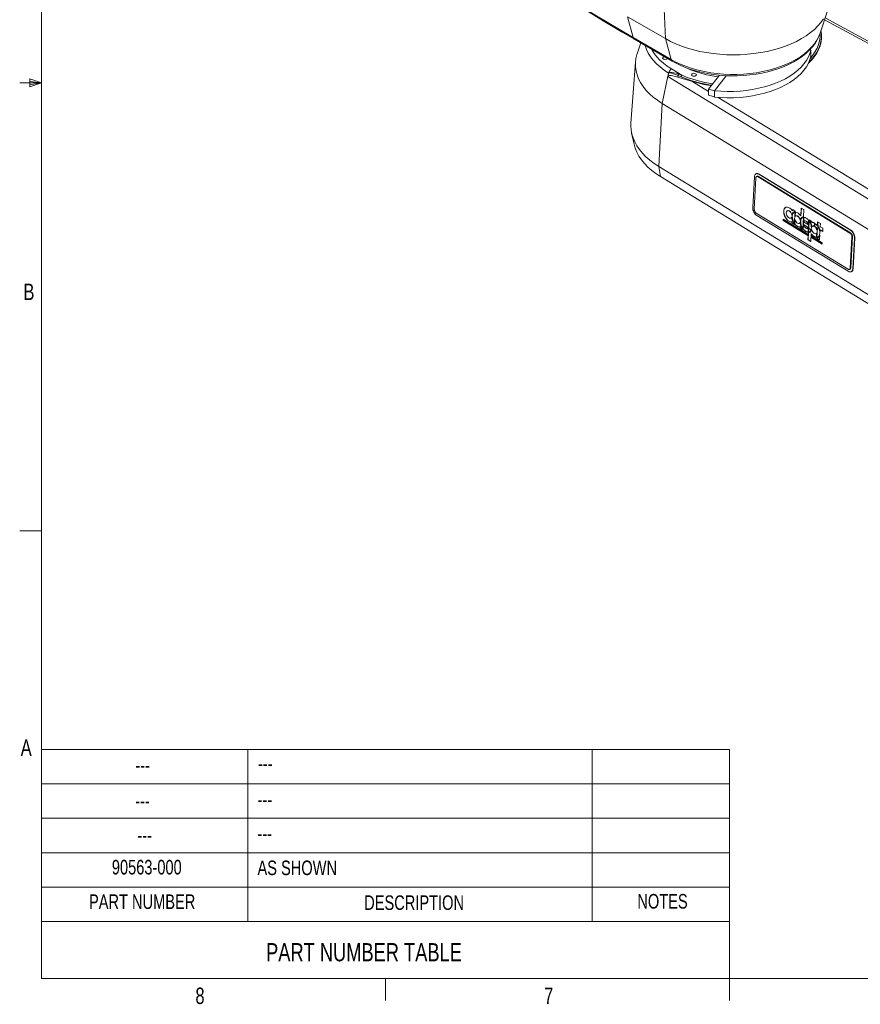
# Model space of a CAD drawing. Extents: x 13 to 426, y 6 to 274.
# Tile 1 of 40: x 13 to 135, y 6 to 149. Entities that reach past the tile are written whole.
import ezdxf

# ---------------------------------------------------------------- set-up
doc = ezdxf.new("R2010")
doc.units = 0
doc.header["$MEASUREMENT"] = 0
doc.styles.add('SLDTEXTSTYLE0', font='txt', dxfattribs={"width": 0.75})

msp = doc.modelspace()

# ---------------------------------------------------------------- linework, layer by layer
at = {"color": 7, "linetype": 'Continuous', "lineweight": 15}
for p, q in [((15.91, 270.31), (15.91, 9.96)), ((106.58, 146.58), (106.34, 151.9)), ((129.06, 147.37), (130.19, 150.75)), ((101.07, 149.76), (106.58, 146.58)), ((101.88, 146.72), (101.07, 149.76)), ((152.56, 136.88), (129.71, 149.32)), ((152.84, 137.05), (129.8, 149.59)), ((101.88, 146.72), (107.4, 143.54)), ((102.06, 146.48), (107.57, 143.29)), ((107.4, 143.54), (106.58, 146.58)), ((103, 145.94), (102.47, 144.37)), ((127.72, 144.96), (127.57, 145)), ((127.72, 144.96), (127.72, 144.04)), ((102.23, 143.17), (101.56, 134.28)), ((107.45, 142.16), (108.96, 141.24)), ((106.93, 141.11), (106.1, 137.16)), ((106.93, 141.09), (106.93, 141.11)), ((151.51, 113.81), (106.93, 141.09)), ((107.04, 141.56), (106.96, 141.13)), ((108.41, 141.21), (108.37, 140.97)), ((108.84, 141.03), (108.41, 141.21)), ((108.5, 141.4), (108.96, 141.24)), ((110.4, 140.39), (112.85, 138.89)), ((112.85, 139.21), (114.42, 141.25)), ((115.41, 141.18), (113.72, 138.99)), ((112.85, 139.21), (113.72, 138.99)), ((112.85, 138.34), (112.85, 139.21)), ((113.72, 138.99), (113.72, 138.08)), ((112.85, 138.34), (113.72, 138.12)), ((114.25, 138.03), (152.21, 114.8)), ((106.1, 137.16), (105.61, 128)), ((150.68, 109.88), (106.1, 137.16)), ((101.66, 132.84), (102.01, 131.23)), ((150.19, 100.71), (105.61, 128)), ((105.61, 128), (105.87, 126.51)), ((150.45, 99.22), (105.87, 126.51)), ((119.5, 126.47), (119.27, 122.02)), ((119.72, 126.3), (119.48, 121.78)), ((119.79, 126.94), (119.73, 126.91)), ((119.9, 126.55), (119.84, 126.52)), ((120.12, 126.52), (120.05, 126.49)), ((133.39, 118.32), (120.05, 126.49)), ((133.46, 118.36), (120.12, 126.52)), ((120.22, 126.88), (120.16, 126.85)), ((133.45, 118.72), (120.16, 126.85)), ((133.51, 118.74), (120.22, 126.88)), ((125.03, 121.72), (125.02, 121.56)), ((125.03, 121.72), (125.41, 121.48)), ((125.06, 121.7), (125.05, 121.57)), ((126.3, 121.95), (126.24, 120.81)), ((126.27, 120.82), (126.33, 121.94)), ((126.3, 121.95), (126.68, 121.72)), ((126.63, 120.67), (126.68, 121.72)), ((119.77, 121.21), (133.12, 113.04)), ((119.85, 120.88), (133.14, 112.75)), ((123.68, 120.16), (123.69, 120.35)), ((123.69, 120.35), (127.28, 118.15)), ((123.71, 120.17), (123.72, 120.33)), ((124.32, 121.56), (124.29, 121.55)), ((124.8, 120.48), (124.83, 120.49)), ((125.02, 121.56), (125.05, 121.57)), ((125.32, 119.69), (125.4, 121.34)), ((125.36, 119.62), (125.4, 120.24)), ((125.41, 121.41), (125.41, 121.48)), ((125.42, 120.73), (125.46, 121.35)), ((125.45, 120.76), (125.48, 121.35)), ((125.54, 120.82), (125.51, 120.8)), ((126.24, 120.81), (126.27, 120.82)), ((126.63, 120.59), (126.54, 118.94)), ((126.68, 120.6), (126.65, 119.98)), ((126.71, 120.6), (126.67, 120.01)), ((127.44, 120.17), (127.45, 120.23)), ((127.45, 120.23), (127.85, 119.99)), ((123.68, 120.16), (123.71, 120.17)), ((123.68, 120.16), (127.27, 117.96)), ((123.71, 120.17), (127.28, 117.99)), ((124.94, 119.94), (124.93, 119.78)), ((124.93, 119.78), (124.95, 119.8)), ((124.93, 119.78), (125.31, 119.55)), ((124.94, 119.94), (124.96, 119.96)), ((124.96, 119.96), (124.95, 119.8)), ((124.95, 119.8), (125.31, 119.58)), ((125.31, 119.62), (125.31, 119.55)), ((125.36, 119.62), (125.39, 119.64)), ((125.39, 119.64), (125.42, 120.18)), ((126.02, 119.73), (126.05, 119.74)), ((126.15, 119.04), (126.16, 119.19)), ((126.15, 119.04), (126.18, 119.05)), ((126.15, 119.04), (126.53, 118.8)), ((126.16, 119.19), (126.18, 119.21)), ((126.18, 119.05), (126.18, 119.21)), ((126.18, 119.05), (126.53, 118.83)), ((126.53, 118.87), (126.53, 118.8)), ((126.62, 119.5), (126.59, 118.88)), ((126.59, 118.88), (126.61, 118.89)), ((126.64, 119.43), (126.61, 118.89)), ((126.64, 119.95), (126.62, 119.52)), ((126.62, 119.52), (126.65, 119.54)), ((126.62, 119.52), (127.33, 119.09)), ((126.64, 119.95), (127.36, 119.51)), ((126.67, 119.93), (126.65, 119.54)), ((127.34, 119.12), (126.65, 119.54)), ((126.76, 120.07), (126.73, 120.06)), ((127.24, 118.98), (127.27, 119)), ((127.33, 119.06), (127.3, 118.44)), ((127.36, 119.51), (127.33, 119.09)), ((127.35, 118.44), (127.38, 118.97)), ((127.39, 120.16), (127.36, 119.54)), ((127.38, 119.03), (127.44, 120.1)), ((127.38, 119.03), (127.41, 119.04)), ((127.74, 118.81), (127.38, 119.03)), ((127.38, 118.97), (127.72, 118.76)), ((127.38, 118.46), (127.41, 118.95)), ((127.41, 119.04), (127.47, 120.06)), ((127.41, 119.04), (127.75, 118.84)), ((127.44, 120.17), (127.47, 120.18)), ((127.47, 120.18), (127.47, 120.22)), ((127.85, 119.99), (127.85, 119.85)), ((127.98, 119.32), (127.96, 119.31)), ((128.21, 119.28), (128.24, 119.75)), ((128.29, 119.72), (128.26, 119.25)), ((128.26, 119.25), (128.29, 119.27)), ((128.64, 119.02), (128.26, 119.25)), ((128.31, 119.7), (128.29, 119.27)), ((128.29, 119.27), (128.67, 119.03)), ((128.43, 119.09), (128.59, 118.99)), ((128.55, 119.56), (128.67, 119.49)), ((128.64, 119.02), (128.57, 117.7)), ((128.58, 118.79), (128.59, 118.99)), ((128.67, 119.03), (128.6, 117.71)), ((128.64, 119.02), (128.67, 119.03)), ((128.69, 119.95), (128.67, 119.49)), ((128.67, 119.49), (128.7, 119.5)), ((128.69, 119.95), (129.1, 119.7)), ((128.72, 119.94), (128.7, 119.5)), ((129.1, 119.7), (129.08, 119.24)), ((129.46, 119), (129.08, 119.24)), ((129.46, 119), (129.43, 118.54)), ((127.27, 117.96), (127.28, 118.15)), ((127.29, 117.32), (127.35, 118.37)), ((127.32, 117.33), (127.38, 118.37)), ((127.35, 118.44), (127.38, 118.46)), ((127.7, 117.07), (127.76, 118.19)), ((127.76, 118.19), (127.79, 118.21)), ((127.79, 117.84), (127.78, 117.65)), ((127.78, 117.65), (127.81, 117.66)), ((127.78, 117.65), (129.34, 116.7)), ((127.79, 117.84), (129.35, 116.89)), ((127.81, 117.66), (127.82, 117.82)), ((127.81, 117.66), (129.34, 116.73)), ((128.47, 118.23), (128.49, 118.25)), ((128.52, 117.69), (128.55, 118.31)), ((128.57, 117.7), (128.6, 117.71)), ((128.57, 117.56), (128.57, 117.62)), ((128.57, 117.56), (128.6, 117.57)), ((128.97, 117.31), (128.57, 117.56)), ((128.6, 117.71), (128.72, 117.74)), ((128.6, 117.57), (128.6, 117.63)), ((128.6, 117.57), (128.98, 117.34)), ((128.97, 117.31), (129.01, 118.02)), ((129.04, 118.52), (129.05, 118.77)), ((129.05, 118.77), (129.08, 118.78)), ((129.05, 118.77), (129.43, 118.54)), ((129.44, 118.57), (129.08, 118.78)), ((133.39, 118.32), (133.46, 118.36)), ((133.44, 113.23), (133.68, 117.76)), ((133.45, 118.72), (133.51, 118.74)), ((133.75, 117.79), (133.51, 113.27)), ((133.75, 117.79), (133.68, 117.76)), ((133.8, 113.13), (134.03, 117.58)), ((133.85, 113.15), (134.09, 117.61)), ((134.09, 117.61), (134.03, 117.58)), ((127.29, 117.32), (127.32, 117.33)), ((127.29, 117.32), (127.7, 117.07)), ((127.32, 117.33), (127.7, 117.1)), ((129.35, 116.89), (129.34, 116.7)), ((133.44, 113.23), (133.51, 113.27)), ((133.8, 113.13), (133.85, 113.15)), ((133.33, 113.01), (133.4, 113.05)), ((133.56, 112.69), (133.62, 112.72)), ((45.91, 43.24), (45.91, 18.24)), ((95.91, 18.24), (95.91, 43.24)), ((115.91, 9.96), (115.91, 43.24)), ((115.91, 23.24), (15.91, 23.24)), ((15.91, 18.24), (115.91, 18.24)), ((415.96, 9.96), (15.91, 9.96))]:
    msp.add_line(p, q, dxfattribs=at)
at = {"color": 7, "linetype": 'Continuous', "lineweight": 0}
for p, q in [((14.2, 140.74), (14.2, 139.56)), ((15.91, 140.13), (14.2, 140.74)), ((15.91, 140.13), (14.2, 140.36)), ((15.91, 140.13), (12.73, 140.13)), ((15.91, 140.13), (14.2, 139.87)), ((15.91, 140.13), (14.2, 139.56)), ((15.91, 75.05), (12.73, 75.05)), ((15.91, 43.24), (15.91, 9.96)), ((115.91, 43.24), (15.91, 43.24)), ((115.91, 38.24), (15.91, 38.24)), ((115.91, 33.24), (15.91, 33.24)), ((115.91, 28.24), (15.91, 28.24)), ((65.91, 9.96), (65.91, 6.78)), ((115.91, 9.96), (115.91, 6.78))]:
    msp.add_line(p, q, dxfattribs=at)
at = {"color": 7, "linetype": 'Continuous', "lineweight": 15, "flags": 128}
for points in [[(69.12, 170.09), (71.52, 168), (73.98, 165.93), (76.5, 163.89), (79.09, 161.87), (81.73, 159.88), (84.44, 157.91), (87.2, 155.97), (90.03, 154.07), (92.91, 152.19), (95.84, 150.34), (98.84, 148.51), (101.88, 146.72)], [(69.26, 169.87), (70.41, 168.86), (72.62, 166.96), (74.89, 165.07), (77.21, 163.21), (79.58, 161.37), (82, 159.56), (84.48, 157.76), (87, 155.99), (89.56, 154.24), (92.18, 152.52), (94.84, 150.82), (97.55, 149.14), (100.31, 147.49), (102.06, 146.48)], [(129.56, 149.46), (129.18, 148.93), (128.73, 148.42), (128.22, 147.92), (127.65, 147.45), (127.03, 147), (126.35, 146.58), (125.62, 146.18), (124.84, 145.82), (124.02, 145.49), (123.16, 145.2), (122.27, 144.94), (121.35, 144.72), (120.4, 144.54), (119.44, 144.4), (118.46, 144.3), (117.46, 144.23), (116.47, 144.21), (115.47, 144.23), (114.48, 144.3), (113.5, 144.4), (112.53, 144.54), (111.58, 144.72), (110.66, 144.94), (109.77, 145.2), (108.91, 145.49), (108.09, 145.82), (107.31, 146.18), (106.58, 146.58)], [(127.36, 143.01), (127.79, 143.45), (128.21, 143.95), (128.56, 144.47), (128.84, 145), (129.05, 145.54), (129.19, 146.09), (129.26, 146.65), (129.26, 147.2), (129.18, 147.74)], [(129.18, 147.73), (129.24, 147.24), (129.24, 146.71)], [(101.88, 146.72), (101.92, 146.63), (101.97, 146.55), (102.04, 146.49), (102.06, 146.48)], [(107.4, 143.54), (108.1, 143.16), (108.85, 142.82), (109.64, 142.51), (110.47, 142.23), (111.34, 141.99), (112.23, 141.79), (113.15, 141.62), (114.08, 141.5), (115.03, 141.42), (115.99, 141.38), (116.95, 141.38), (117.9, 141.42), (118.85, 141.5), (119.79, 141.62), (120.7, 141.79), (121.6, 141.99), (122.46, 142.23), (123.29, 142.51), (124.08, 142.82), (124.83, 143.16), (125.54, 143.54), (126.19, 143.95), (126.79, 144.38), (127.33, 144.84), (127.81, 145.32), (128.22, 145.82), (128.57, 146.33), (128.85, 146.86), (129.06, 147.37)], [(107.57, 143.29), (107.93, 143.09), (108.63, 142.75), (109.37, 142.43), (110.14, 142.15), (110.94, 141.9), (111.77, 141.68), (112.62, 141.5), (113.49, 141.36), (114.38, 141.25), (115.27, 141.19), (116.17, 141.15), (117.07, 141.16), (117.97, 141.2), (118.86, 141.29), (119.74, 141.4), (120.6, 141.56), (121.44, 141.75), (122.26, 141.98), (123.06, 142.24), (123.82, 142.53), (124.55, 142.86), (125.24, 143.22), (125.88, 143.61), (126.48, 144.03), (127.04, 144.48), (127.53, 144.95), (127.98, 145.45), (128.36, 145.97), (128.68, 146.5), (128.94, 147.04), (129.04, 147.35)], [(129.24, 146.71), (129.24, 146.69), (129.17, 146.14), (129.03, 145.59), (128.82, 145.05), (128.53, 144.52), (128.19, 144.01), (127.77, 143.51), (127.43, 143.15)], [(127.64, 143.73), (128.01, 144.17), (128.35, 144.68), (128.63, 145.2), (128.84, 145.73), (128.98, 146.27), (129.05, 146.81), (129.05, 147.34)], [(107.02, 141.57), (106.38, 142), (105.8, 142.45), (105.27, 142.92), (104.81, 143.42), (104.42, 143.93), (104.09, 144.46), (103.83, 145.01), (103.65, 145.56)], [(104.6, 145.01), (104.64, 144.92), (104.96, 144.42), (105.34, 143.93), (105.78, 143.45), (106.28, 143), (106.84, 142.57), (107.45, 142.16)], [(113.72, 138.99), (114.64, 138.92), (115.57, 138.89), (116.49, 138.9), (117.42, 138.95), (118.33, 139.04), (119.23, 139.17), (120.1, 139.35), (120.95, 139.56), (121.78, 139.8), (122.56, 140.09), (123.31, 140.4), (124.01, 140.75), (124.66, 141.13), (125.26, 141.54), (125.8, 141.98), (126.28, 142.43), (126.71, 142.91), (127.06, 143.4), (127.35, 143.91), (127.57, 144.43), (127.72, 144.96)], [(106.1, 137.16), (105.42, 137.61), (104.81, 138.08), (104.25, 138.57), (103.75, 139.09), (103.33, 139.62), (102.96, 140.18), (102.67, 140.74), (102.45, 141.32), (102.3, 141.9), (102.22, 142.49), (102.22, 143.08), (102.29, 143.67), (102.43, 144.25), (102.47, 144.37)], [(106.43, 143.95), (106.37, 143.94), (106.26, 143.9), (106.18, 143.83), (106.16, 143.75), (106.18, 143.68), (106.26, 143.61)], [(106.26, 143.61), (106.37, 143.57), (106.51, 143.55), (106.64, 143.57), (106.76, 143.61), (106.83, 143.68), (106.85, 143.71)], [(107.4, 143.54), (107.44, 143.44), (107.49, 143.36), (107.56, 143.3), (107.57, 143.29)], [(113.72, 138.08), (114.64, 138.01), (115.57, 137.97), (116.49, 137.98), (117.42, 138.04), (118.33, 138.13), (119.23, 138.26), (120.1, 138.43), (120.95, 138.64), (121.78, 138.89), (122.56, 139.17), (123.31, 139.49), (124.01, 139.84), (124.66, 140.22), (125.26, 140.63), (125.8, 141.06), (126.28, 141.52), (126.71, 142), (127.06, 142.49), (127.35, 143), (127.57, 143.52), (127.72, 144.04)], [(107.45, 142.16), (107.38, 142.12), (107.32, 142.07), (107.26, 142.01), (107.2, 141.94), (107.15, 141.86), (107.1, 141.78), (107.07, 141.7), (107.04, 141.61)], [(107.04, 141.61), (107.13, 141.67), (107.28, 141.69), (107.51, 141.67), (107.79, 141.62), (108.13, 141.53), (108.5, 141.4)], [(109.72, 142.28), (110.23, 142.05), (110.96, 141.78), (111.73, 141.53), (112.52, 141.33), (113.35, 141.16), (114.19, 141.04), (114.25, 141.03)], [(106.93, 141.11), (107, 141.47), (107.02, 141.57)], [(106.93, 141.09), (106.93, 141.1), (106.94, 141.11)], [(106.93, 141.11), (106.93, 141.11), (106.93, 141.11), (106.93, 141.11), (106.94, 141.11), (106.94, 141.11), (106.94, 141.11), (106.94, 141.11), (106.94, 141.11)], [(106.96, 141.13), (106.95, 141.13), (106.94, 141.11)], [(108.37, 140.97), (107.99, 141.08), (107.67, 141.16), (107.4, 141.21), (107.19, 141.22), (107.04, 141.19), (106.96, 141.13)], [(107.02, 141.57), (107.03, 141.59), (107.04, 141.61)], [(107.02, 141.57), (107.02, 141.57), (107.03, 141.57), (107.03, 141.57), (107.03, 141.57), (107.03, 141.57), (107.04, 141.57), (107.04, 141.57), (107.04, 141.56)], [(107.04, 141.61), (107.04, 141.61), (107.04, 141.61), (107.04, 141.6), (107.05, 141.6), (107.05, 141.6), (107.05, 141.59), (107.05, 141.59), (107.05, 141.59)], [(107.05, 141.59), (107.05, 141.58), (107.04, 141.56)], [(108.41, 141.21), (108.06, 141.36), (107.75, 141.47), (107.48, 141.56), (107.28, 141.6), (107.13, 141.61), (107.05, 141.59)], [(108.37, 140.97), (109.17, 140.74), (110.01, 140.5), (110.4, 140.39)], [(108.5, 141.4), (108.48, 141.38), (108.47, 141.36), (108.45, 141.34), (108.44, 141.32), (108.43, 141.29), (108.42, 141.27), (108.41, 141.24), (108.41, 141.21)], [(108.96, 141.24), (108.94, 141.22), (108.92, 141.2), (108.9, 141.18), (108.89, 141.15), (108.87, 141.12), (108.86, 141.09), (108.85, 141.06), (108.84, 141.03)], [(113.31, 139.8), (113.13, 139.83), (112.21, 139.99), (111.32, 140.2), (110.46, 140.44), (109.63, 140.72), (108.84, 141.03)], [(108.96, 141.24), (109.74, 140.93), (110.55, 140.66), (111.4, 140.42), (112.28, 140.22), (113.18, 140.06), (113.47, 140.01)], [(110.47, 141.18), (110.58, 141.14), (110.72, 141.12), (110.85, 141.14), (110.96, 141.18), (111.04, 141.25), (111.07, 141.32), (111.04, 141.4), (110.96, 141.47), (110.85, 141.51), (110.72, 141.53), (110.58, 141.51), (110.47, 141.47), (110.39, 141.4), (110.37, 141.32), (110.39, 141.25), (110.47, 141.18)], [(110.4, 140.39), (111.27, 140.14), (112.16, 139.93), (113.08, 139.77), (113.26, 139.74)], [(105.61, 128), (104.94, 128.44), (104.32, 128.91), (103.75, 129.4), (103.25, 129.92), (102.8, 130.45), (102.43, 131), (102.11, 131.56), (101.87, 132.13), (101.69, 132.71), (101.58, 133.3), (101.55, 133.89), (101.56, 134.28)], [(105.87, 126.51), (105.2, 126.95), (104.58, 127.42), (104.02, 127.91), (103.52, 128.42), (103.08, 128.96), (102.71, 129.51), (102.41, 130.07), (102.18, 130.64), (102.01, 131.22), (102.01, 131.23)], [(120.16, 126.85), (120.04, 126.91), (119.92, 126.94), (119.81, 126.94), (119.71, 126.9), (119.63, 126.83), (119.57, 126.73), (119.52, 126.61), (119.5, 126.47)], [(120.05, 126.49), (119.99, 126.52), (119.93, 126.54), (119.87, 126.53), (119.82, 126.52), (119.78, 126.48), (119.75, 126.43), (119.73, 126.37), (119.72, 126.3)], [(119.79, 126.94), (119.87, 126.96), (119.98, 126.97), (120.1, 126.94), (120.22, 126.88)], [(119.9, 126.55), (119.94, 126.57), (120, 126.57), (120.06, 126.55), (120.12, 126.52)], [(119.27, 122.02), (119.27, 121.86), (119.3, 121.7), (119.35, 121.53), (119.42, 121.37), (119.51, 121.22), (119.61, 121.08), (119.73, 120.97), (119.85, 120.88)], [(119.48, 121.78), (119.48, 121.7), (119.5, 121.62), (119.52, 121.54), (119.56, 121.46), (119.6, 121.38), (119.65, 121.31), (119.71, 121.26), (119.77, 121.21)], [(125.02, 121.56), (124.85, 121.77), (124.65, 121.94), (124.45, 122.05), (124.26, 122.09), (124.09, 122.07), (123.94, 121.97), (123.83, 121.82), (123.77, 121.62), (123.76, 121.37), (123.79, 121.11), (123.88, 120.83), (124.01, 120.57), (124.17, 120.34), (124.35, 120.15), (124.55, 120.02), (124.75, 119.95), (124.94, 119.94)], [(124.06, 122.06), (123.97, 121.99), (123.86, 121.83), (123.8, 121.63), (123.78, 121.39), (123.82, 121.12), (123.91, 120.85), (124.03, 120.59), (124.2, 120.35), (124.38, 120.16), (124.58, 120.03), (124.78, 119.96), (124.96, 119.96)], [(124.94, 120.92), (124.89, 121.12), (124.79, 121.3), (124.66, 121.45), (124.51, 121.54), (124.37, 121.57), (124.25, 121.53), (124.17, 121.42), (124.14, 121.26), (124.15, 121.07), (124.22, 120.88), (124.33, 120.7), (124.46, 120.56), (124.6, 120.48), (124.74, 120.46), (124.85, 120.52), (124.93, 120.63)], [(124.96, 120.99), (124.91, 121.13), (124.81, 121.31), (124.68, 121.46), (124.54, 121.56), (124.4, 121.58), (124.32, 121.56)], [(124.83, 120.49), (124.88, 120.53), (124.93, 120.59)], [(124.93, 120.63), (124.94, 120.5), (124.96, 120.37), (125, 120.24), (125.04, 120.11), (125.1, 119.98), (125.16, 119.85), (125.23, 119.73), (125.31, 119.62)], [(125.41, 121.41), (125.32, 121.4), (125.24, 121.37), (125.17, 121.33), (125.11, 121.27), (125.05, 121.2), (125, 121.12), (124.97, 121.02), (124.94, 120.92)], [(125.32, 119.69), (125.17, 119.94), (125.05, 120.21), (124.99, 120.49), (124.98, 120.75), (125.02, 120.98), (125.1, 121.16), (125.24, 121.29), (125.4, 121.34)], [(125.29, 121.31), (125.26, 121.3), (125.13, 121.18), (125.04, 120.99), (125.01, 120.76), (125.02, 120.5), (125.08, 120.23), (125.19, 119.95), (125.32, 119.74)], [(125.41, 121.43), (125.35, 121.41), (125.27, 121.39), (125.27, 121.39)], [(125.4, 120.24), (125.46, 120.08), (125.56, 119.94), (125.67, 119.82), (125.78, 119.74), (125.9, 119.71), (126.01, 119.72), (126.09, 119.78), (126.15, 119.88)], [(126.16, 120.17), (126.12, 120.33), (126.05, 120.49), (125.95, 120.63), (125.84, 120.74), (125.72, 120.8), (125.6, 120.82), (125.5, 120.8), (125.42, 120.73)], [(126.24, 120.81), (126.16, 120.93), (126.06, 121.03), (125.96, 121.13), (125.86, 121.2), (125.76, 121.27), (125.66, 121.31), (125.55, 121.34), (125.46, 121.35)], [(126.18, 120.24), (126.15, 120.35), (126.08, 120.5), (125.98, 120.64), (125.86, 120.75), (125.75, 120.82), (125.63, 120.84), (125.54, 120.82)], [(126.63, 120.67), (126.54, 120.65), (126.46, 120.63), (126.39, 120.58), (126.33, 120.52), (126.27, 120.45), (126.23, 120.37), (126.19, 120.28), (126.16, 120.17)], [(126.54, 118.94), (126.39, 119.19), (126.28, 119.46), (126.21, 119.74), (126.2, 120), (126.24, 120.23), (126.33, 120.41), (126.46, 120.54), (126.63, 120.59)], [(126.51, 120.56), (126.49, 120.55), (126.35, 120.43), (126.27, 120.24), (126.23, 120.02), (126.24, 119.75), (126.3, 119.48), (126.42, 119.21), (126.54, 118.99)], [(126.63, 120.68), (126.57, 120.67), (126.49, 120.64), (126.49, 120.64)], [(127.39, 120.16), (127.31, 120.26), (127.22, 120.35), (127.13, 120.42), (127.04, 120.48), (126.95, 120.53), (126.86, 120.57), (126.77, 120.59), (126.68, 120.6)], [(125.36, 119.62), (125.46, 119.52), (125.56, 119.42), (125.66, 119.34), (125.76, 119.28), (125.86, 119.23), (125.97, 119.2), (126.06, 119.19), (126.16, 119.19)], [(125.39, 119.64), (125.49, 119.53), (125.58, 119.43), (125.68, 119.35), (125.79, 119.29), (125.89, 119.24), (125.99, 119.21), (126.09, 119.2), (126.18, 119.21)], [(126.05, 119.74), (126.12, 119.8), (126.15, 119.84)], [(126.15, 119.88), (126.16, 119.76), (126.19, 119.63), (126.22, 119.49), (126.27, 119.36), (126.32, 119.23), (126.38, 119.1), (126.46, 118.98), (126.53, 118.87)], [(126.59, 118.88), (126.67, 118.78), (126.76, 118.69), (126.85, 118.62), (126.94, 118.55), (127.03, 118.5), (127.12, 118.47), (127.21, 118.45), (127.3, 118.44)], [(126.61, 118.89), (126.7, 118.79), (126.78, 118.71), (126.87, 118.63), (126.97, 118.57), (127.06, 118.52), (127.15, 118.48), (127.24, 118.46), (127.3, 118.45)], [(126.62, 119.5), (126.68, 119.35), (126.76, 119.22), (126.86, 119.1), (126.96, 119.02), (127.07, 118.97), (127.17, 118.96), (127.26, 118.99), (127.33, 119.06)], [(127.36, 119.54), (127.3, 119.69), (127.22, 119.82), (127.12, 119.93), (127.02, 120.02), (126.91, 120.07), (126.8, 120.07), (126.72, 120.05), (126.65, 119.98)], [(127.36, 119.62), (127.33, 119.7), (127.25, 119.83), (127.15, 119.95), (127.04, 120.03), (126.94, 120.08), (126.83, 120.09), (126.76, 120.07)], [(127.27, 119), (127.29, 119.01), (127.33, 119.04)], [(127.35, 118.37), (127.43, 118.38), (127.51, 118.41), (127.59, 118.46), (127.65, 118.51), (127.71, 118.58), (127.75, 118.67), (127.79, 118.76), (127.81, 118.87)], [(127.83, 119.15), (127.82, 119.28), (127.79, 119.41), (127.76, 119.55), (127.71, 119.68), (127.66, 119.81), (127.59, 119.93), (127.52, 120.05), (127.44, 120.17)], [(127.74, 118.81), (127.77, 118.95), (127.78, 119.1), (127.77, 119.27), (127.74, 119.44), (127.69, 119.61), (127.62, 119.78), (127.54, 119.94), (127.44, 120.1)], [(127.85, 119.21), (127.84, 119.29), (127.82, 119.43), (127.78, 119.56), (127.74, 119.69), (127.69, 119.82), (127.62, 119.95), (127.55, 120.07), (127.47, 120.18)], [(127.54, 118.43), (127.61, 118.47), (127.68, 118.53), (127.73, 118.6), (127.78, 118.68), (127.82, 118.77), (127.83, 118.81)], [(127.81, 118.87), (127.86, 118.7), (127.93, 118.55), (128.03, 118.41), (128.14, 118.3), (128.26, 118.24), (128.38, 118.21), (128.48, 118.24), (128.55, 118.31)], [(128.21, 119.28), (128.15, 119.31), (128.09, 119.33), (128.03, 119.33), (127.98, 119.32), (127.93, 119.29), (127.89, 119.26), (127.85, 119.21), (127.83, 119.15)], [(128.24, 119.75), (128.19, 119.78), (128.14, 119.8), (128.09, 119.82), (128.04, 119.83), (127.99, 119.84), (127.94, 119.85), (127.89, 119.85), (127.85, 119.85)], [(128.21, 119.31), (128.18, 119.32), (128.12, 119.34), (128.06, 119.34), (128.01, 119.33), (127.98, 119.32)], [(128.57, 117.7), (128.74, 117.75), (128.87, 117.88), (128.96, 118.06), (129, 118.29), (128.99, 118.55), (128.92, 118.82), (128.81, 119.09), (128.66, 119.35), (128.48, 119.56), (128.29, 119.72)], [(128.58, 118.79), (128.57, 118.83), (128.55, 118.87), (128.54, 118.91), (128.52, 118.95), (128.5, 118.98), (128.48, 119.02), (128.45, 119.05), (128.43, 119.09)], [(128.58, 118.87), (128.58, 118.88), (128.56, 118.92), (128.55, 118.96), (128.53, 119), (128.5, 119.03), (128.5, 119.05)], [(129.04, 118.52), (129.01, 118.66), (128.98, 118.8), (128.93, 118.94), (128.87, 119.08), (128.8, 119.21), (128.73, 119.34), (128.64, 119.45), (128.55, 119.56)], [(129.05, 118.66), (129.04, 118.67), (129.01, 118.81), (128.96, 118.95), (128.9, 119.09), (128.83, 119.22), (128.75, 119.35), (128.67, 119.47), (128.64, 119.51)], [(127.72, 118.76), (127.69, 118.69), (127.66, 118.63), (127.62, 118.58), (127.57, 118.54), (127.52, 118.5), (127.47, 118.47), (127.41, 118.45), (127.35, 118.44)], [(127.38, 118.46), (127.44, 118.47), (127.5, 118.49)], [(128.52, 117.69), (128.43, 117.7), (128.33, 117.72), (128.23, 117.77), (128.13, 117.82), (128.03, 117.9), (127.94, 117.98), (127.85, 118.08), (127.76, 118.19)], [(127.79, 118.21), (127.87, 118.1), (127.96, 118), (128.06, 117.91), (128.16, 117.84), (128.26, 117.78), (128.36, 117.74), (128.46, 117.71), (128.52, 117.71)], [(128.49, 118.25), (128.5, 118.25), (128.55, 118.29)], [(128.57, 117.62), (128.65, 117.63), (128.72, 117.66), (128.78, 117.69), (128.84, 117.74), (128.9, 117.79), (128.94, 117.86), (128.98, 117.94), (129.01, 118.02)], [(128.76, 117.68), (128.81, 117.7), (128.87, 117.75), (128.92, 117.81), (128.97, 117.87), (129.01, 117.95)], [(133.68, 117.76), (133.68, 117.83), (133.67, 117.91), (133.64, 118), (133.61, 118.08), (133.56, 118.15), (133.51, 118.22), (133.45, 118.28), (133.39, 118.32)], [(134.03, 117.58), (134.03, 117.74), (134, 117.9), (133.95, 118.07), (133.88, 118.23), (133.79, 118.38), (133.69, 118.52), (133.57, 118.63), (133.45, 118.72)], [(133.46, 118.36), (133.52, 118.31), (133.58, 118.25), (133.63, 118.19), (133.68, 118.11), (133.71, 118.03), (133.74, 117.95), (133.75, 117.87), (133.75, 117.79)], [(133.51, 118.74), (133.63, 118.66), (133.74, 118.54), (133.84, 118.41), (133.93, 118.25), (134, 118.09), (134.05, 117.93), (134.08, 117.76), (134.09, 117.61)], [(133.12, 113.04), (133.18, 113.01), (133.24, 113), (133.29, 113), (133.34, 113.02), (133.38, 113.05), (133.41, 113.1), (133.43, 113.16), (133.44, 113.23)], [(133.14, 112.75), (133.26, 112.69), (133.38, 112.66), (133.49, 112.66), (133.59, 112.7), (133.67, 112.77), (133.73, 112.87), (133.78, 112.99), (133.8, 113.13)], [(133.51, 113.27), (133.5, 113.19), (133.48, 113.13), (133.45, 113.09), (133.41, 113.05), (133.4, 113.05)], [(133.85, 113.15), (133.83, 113.01), (133.79, 112.89), (133.72, 112.79), (133.64, 112.73), (133.62, 112.72)]]:
    msp.add_lwpolyline(points, dxfattribs=at)

# ---------------------------------------------------------------- texts
at = {"color": 7, "style": 'SLDTEXTSTYLE0'}
for s, insert, char_height, attachment_point in [('B', (13.28, 110.96), 2.38, 1), ('A', (12.88, 44.7), 2.38, 1), ('---', (29.54, 42.01), 2.117, 1), ('---', (47.36, 42.28), 2.117, 1), ('---', (47.3, 37.04), 2.117, 1), ('---', (29.52, 36.86), 2.117, 1), ('---', (30.9, 31.85), 2.117, 2), ('---', (47.28, 32.09), 2.117, 1), ('90563-000', (31.2, 27.2), 2.117, 2), ('AS SHOWN', (47.29, 27.1), 2.117, 1), ('PART NUMBER', (30.53, 22.18), 2.1167, 2), ('DESCRIPTION', (70.05, 22.04), 2.1167, 2), ('NOTES', (106.15, 22.24), 2.117, 2), ('PART NUMBER TABLE', (48.54, 15.1), 2.6458, 1), ('8', (38.27, 8.63), 2.38, 1), ('7', (88.94, 8.62), 2.38, 1)]:
    msp.add_mtext(s, dxfattribs=dict(at, insert=insert, char_height=char_height, attachment_point=attachment_point))

doc.saveas('drawing.dxf')
